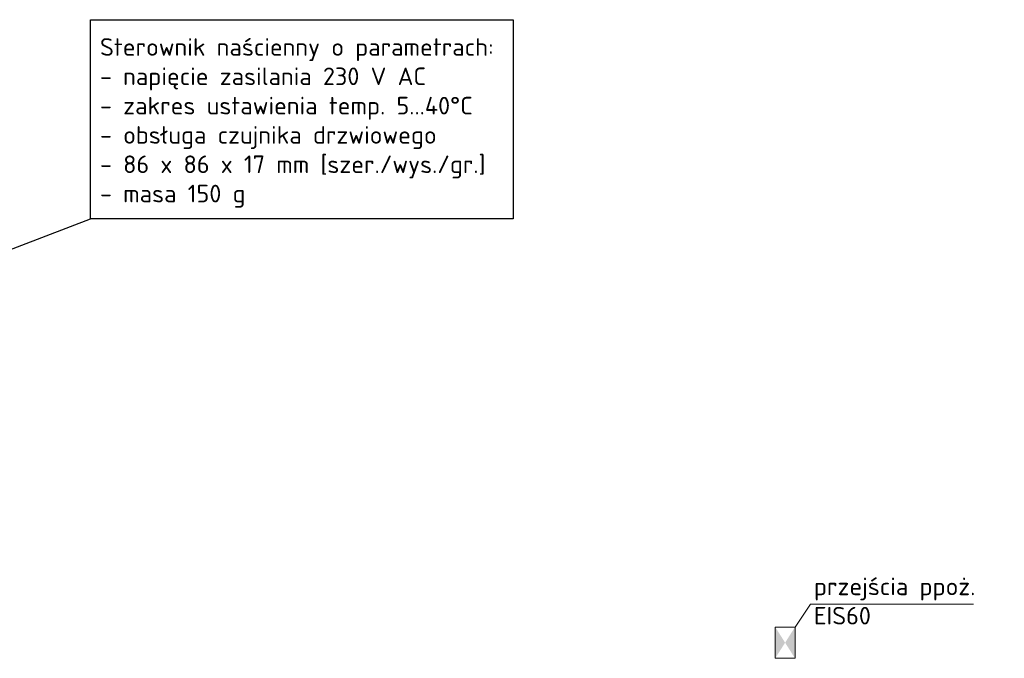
# Model space of a CAD drawing. Header units: millimetres. Extents: x -4202 to 34589, y -2795 to 14011.
# Tile 113 of 117: x -2839 to -1831, y 2969 to 3622. Entities that reach past the tile are written whole.
import ezdxf
from ezdxf.lldxf.tags import DXFTag

# ---------------------------------------------------------------- set-up
doc = ezdxf.new("R2010")
doc.units = ezdxf.units.MM
doc.layers.add('IS_Opisy_działek_Therm', color=7, linetype='SOLID')
doc.layers.add('IS_Text_Odbiornikow_Therm', color=7, linetype='Continuous')
doc.layers.add('TK-kotłownia-opis', color=7, linetype='Continuous', lineweight=9)
doc.layers.add('TK_ZASILANIE C.O.', color=1, linetype='Continuous', lineweight=40)
doc.styles.add('!S', font='txt')
tags = doc.linetypes.add('SOLID', pattern=[10, 10, 0]).pattern_tags.tags
tags[6:7] = [DXFTag(74, 4), DXFTag(75, 0), DXFTag(340, '0'), DXFTag(46, 0.0), DXFTag(50, 0.0), DXFTag(44, 0.0), DXFTag(45, 0.0)]
tags[4:5] = [DXFTag(74, 4), DXFTag(75, 0), DXFTag(340, '0'), DXFTag(46, 0.0), DXFTag(50, 0.0), DXFTag(44, 0.0), DXFTag(45, 0.0)]

msp = doc.modelspace()

# ---------------------------------------------------------------- hatches: boundary and pattern name
at = {"layer": 'TK_ZASILANIE C.O.', "lineweight": 20}
h = msp.add_hatch(color=1, dxfattribs=at)
h.dxf.hatch_style = 1
h.paths.add_polyline_path([(-2055.431, 2984.624), (-2065.579, 3000.624), (-2065.579, 2968.624)])
h.paths.add_polyline_path([(-2045.283, 2968.624), (-2045.283, 3000.624), (-2055.431, 2984.624)])

# ---------------------------------------------------------------- linework, layer by layer
at = {"layer": 'IS_Opisy_działek_Therm', "ltscale": 15}
msp.add_line((-3312.387, 3208.621), (-2766.383, 3418.548), dxfattribs=at)
at = {"layer": 'IS_Text_Odbiornikow_Therm', "ltscale": 15}
msp.add_lwpolyline([(-2766.383, 3622.252), (-2333.677, 3622.252), (-2333.677, 3418.548), (-2766.383, 3418.548)], close=True, dxfattribs=at)
at = {"layer": 'TK-kotłownia-opis', "color": 1}
msp.add_lwpolyline([(-1862.601, 3024.178), (-2029.386, 3024.178), (-2045.283, 3000.624)], dxfattribs=at)
at = {"layer": 'TK_ZASILANIE C.O.', "color": 1, "lineweight": 20}
msp.add_lwpolyline([(-2065.579, 3000.624), (-2045.283, 3000.624), (-2045.283, 2968.624), (-2065.579, 2968.624)], close=True, dxfattribs=at)

# ---------------------------------------------------------------- texts
at = {"layer": 'IS_Opisy_działek_Therm', "ltscale": 0.01, "insert": (-2756.671, 3429.848), "char_height": 18, "attachment_point": 7, "style": '!S'}
msp.add_mtext('{\\fISOCPEUR|b0|i0|c0|p0;Sterownik naścienny o parametrach:\\P- napięcie zasilania 230 V AC\\P- zakres ustawienia temp. 5...40%%DC\\P- obsługa czujnika drzwiowego\\P- 86 x 86 x 17 mm [szer./wys./gr.]\\P- masa 150 g}', dxfattribs=at)
at = {"layer": 'TK-kotłownia-opis', "color": 1, "insert": (-2025.952, 3051.238), "char_height": 18, "width": 289.83305, "attachment_point": 1}
msp.add_mtext('\\A1;\\pxql;{\\fISOCPEUR|b0|i0|c238|p34;przejścia ppoż.\\PEIS60}', dxfattribs=at)

doc.saveas('drawing.dxf')
